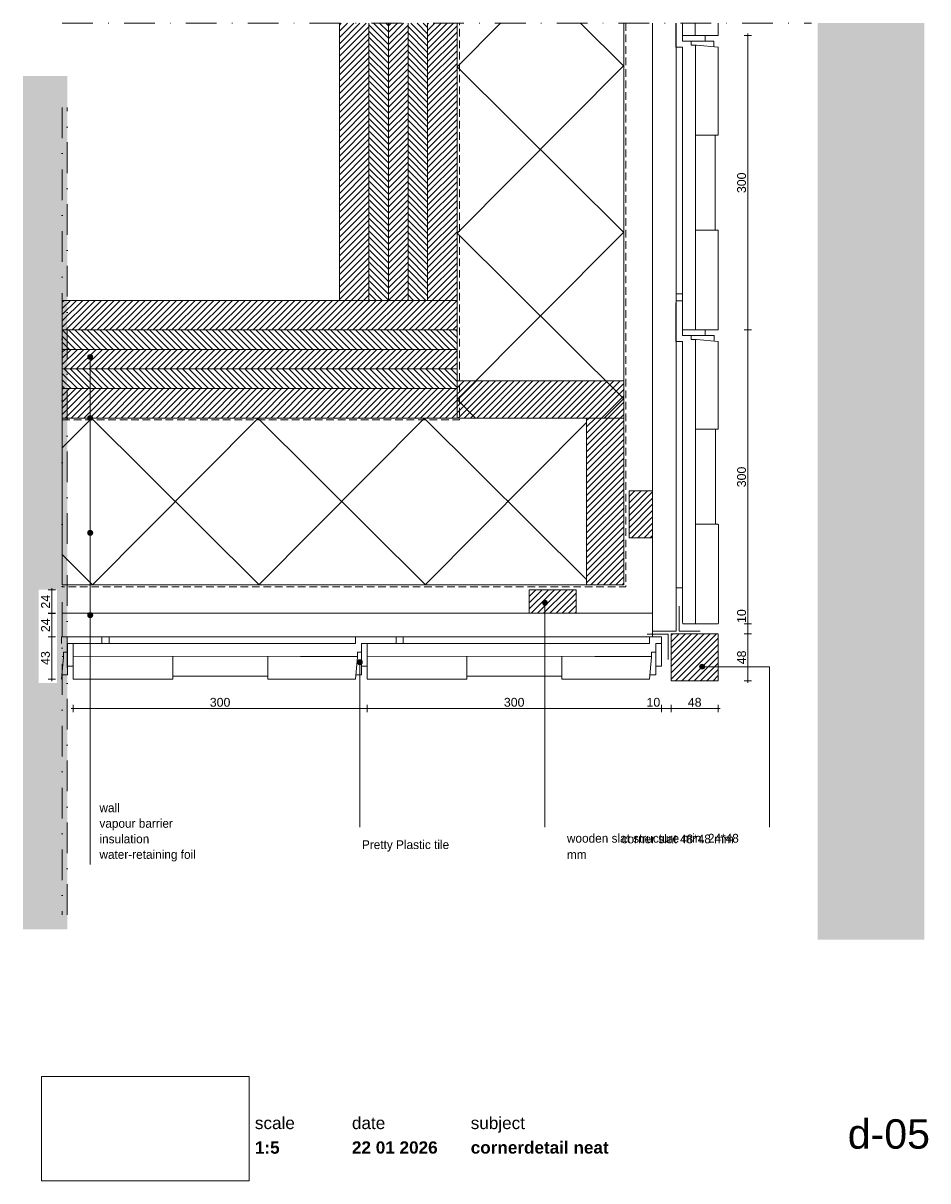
# Paper-space layout 'd-05 cornerdetail neat' of a CAD drawing. Header units: millimetres. Extents: x 10 to 195, y 11 to 247.
import ezdxf
from ezdxf.xclip import XClip

# ---------------------------------------------------------------- set-up
doc = ezdxf.new("R2010")
doc.units = ezdxf.units.MM
doc.header["$MEASUREMENT"] = 0
doc.header["$XCLIPFRAME"] = 0
for name, pattern in [('B0302', [12.51, 6.26, -3.125, 0, -3.125]), ('B0701', [2.3412, 1.56, -0.7812]), ('Wipeout_Contour', [1000, 0, -1000])]:
    doc.linetypes.add(name, pattern=pattern)
for name, color, linetype in [('#01', 7, 'Continuous'), ('Dim - 1_50_100', 7, 'Continuous'), ('Info - 1_50_100', 7, 'Continuous'), ('Info - 1_5_10', 7, 'Continuous'), ('Info - English', 7, 'Continuous')]:
    doc.layers.add(name, color=color, linetype=linetype)
doc.styles.add('GENERATED_STYLE_1', font='HelveticaNeue.ttc')
doc.styles.add('GENERATED_STYLE_2', font='HelveticaNeue.ttc')
doc.styles.add('GENERATED_STYLE_3', font='Helvetica.ttc')
doc.styles.add('GENERATED_STYLE_4', font='txt')
picture_1 = doc.add_image_def('image1.png', size_in_pixel=(317, 159))
pattern_1 = [(45, (-9261.5733, 847.4338), (-0.6363961, 0.6363961), [])]
pattern_2 = [(315, (-9261.5733, 847.4338), (0.6363961, 0.6363961), [])]

# ---------------------------------------------------------------- blocks, each defined once
blk = doc.blocks.new('Drawing_1_1', base_point=(-200, 60))
at = {"color": 2, "linetype": 'Continuous', "lineweight": 0}
for s, insert, char_height, attachment_point, style in [('\\A1;{\\pql;\\fHelvetica Neue|b0|i0|c0|p0;\\W1.000000;scale}', (57.28, 24.14), 2.5, 1, 'GENERATED_STYLE_1'), ('\\A1;{\\pql;\\fHelvetica Neue|b0|i0|c0|p0;\\W1.000000;date}', (77.08, 24.14), 2.5, 1, 'GENERATED_STYLE_1'), ('\\A1;{\\pql;\\fHelvetica Neue|b0|i0|c0|p0;\\W1.000000;subject}', (101.31, 24.14), 2.5, 1, 'GENERATED_STYLE_1'), ('\\A1;{\\pqr;\\fHelvetica Neue|b0|i0|c0|p0;\\W1.000000;d-05}', (195, 23.65), 6, 3, 'GENERATED_STYLE_1'), ('\\A1;{\\pql;\\fHelvetica Neue|b1|i0|c0|p0;\\W1.000000;1:5}', (57.28, 19.12), 2.5, 1, 'GENERATED_STYLE_2'), ('\\A1;{\\pql;\\fHelvetica Neue|b1|i0|c0|p0;\\W1.000000;22 01 2026}', (77.08, 19.14), 2.5, 1, 'GENERATED_STYLE_2'), ('\\A1;{\\pql;\\fHelvetica Neue|b1|i0|c0|p0;\\W1.000000;cornerdetail neat}', (101.31, 19.14), 2.5, 1, 'GENERATED_STYLE_2')]:
    blk.add_mtext(s, dxfattribs=dict(at, insert=insert, char_height=char_height, attachment_point=attachment_point, style=style))
at = {"color": 254, "linetype": 'Wipeout_Contour', "lineweight": 0, "ltscale": 174.062972}
blk.add_wipeout([(13.71, 11.09), (56.11, 11.09), (56.11, 32.35), (13.71, 32.35)], dxfattribs=at)
at = {"color": 9, "lineweight": 0}
image = blk.add_image(picture_1, insert=(13.71, 11.09), size_in_units=(42.4, 21.27), dxfattribs=at)
image.set_boundary_path([(-0.5, -0.5), (316.5, 158.5)])
blk = doc.blocks.new('Drawing_2_1', base_point=(-9261.57, 847.43))
at = {"layer": '#01', "linetype": 'Continuous', "lineweight": 0, "true_color": 0x000000}
for points in [[(23.19, 179.12), (23.22, 178.93), (23.33, 178.77), (23.49, 178.66), (23.69, 178.62), (23.88, 178.66), (24.04, 178.77), (24.15, 178.93), (24.19, 179.12), (24.15, 179.31), (24.04, 179.47), (23.88, 179.58), (23.69, 179.62), (23.49, 179.58), (23.33, 179.47), (23.22, 179.31)], [(23.19, 166.68), (23.22, 166.49), (23.33, 166.33), (23.49, 166.22), (23.69, 166.18), (23.88, 166.22), (24.04, 166.33), (24.15, 166.49), (24.19, 166.68), (24.15, 166.87), (24.04, 167.03), (23.88, 167.14), (23.69, 167.18), (23.49, 167.14), (23.33, 167.03), (23.22, 166.87)], [(23.19, 143.27), (23.22, 143.08), (23.33, 142.92), (23.49, 142.81), (23.69, 142.77), (23.88, 142.81), (24.04, 142.92), (24.15, 143.08), (24.19, 143.27), (24.15, 143.46), (24.04, 143.62), (23.88, 143.73), (23.69, 143.77), (23.49, 143.73), (23.33, 143.62), (23.22, 143.46)], [(115.95, 128.97), (115.99, 128.77), (116.09, 128.61), (116.26, 128.5), (116.45, 128.47), (116.64, 128.5), (116.8, 128.61), (116.91, 128.77), (116.95, 128.97), (116.91, 129.16), (116.8, 129.32), (116.64, 129.43), (116.45, 129.47), (116.26, 129.43), (116.09, 129.32), (115.99, 129.16)], [(23.19, 126.45), (23.22, 126.26), (23.33, 126.1), (23.49, 125.99), (23.69, 125.95), (23.88, 125.99), (24.04, 126.1), (24.15, 126.26), (24.19, 126.45), (24.15, 126.64), (24.04, 126.81), (23.88, 126.92), (23.69, 126.95), (23.49, 126.92), (23.33, 126.81), (23.22, 126.64)], [(78.18, 116.87), (78.21, 116.68), (78.32, 116.51), (78.48, 116.4), (78.68, 116.37), (78.87, 116.4), (79.03, 116.51), (79.14, 116.68), (79.18, 116.87), (79.14, 117.06), (79.03, 117.22), (78.87, 117.33), (78.68, 117.37), (78.48, 117.33), (78.32, 117.22), (78.21, 117.06)], [(148.01, 115.96), (148.04, 115.77), (148.15, 115.61), (148.31, 115.5), (148.51, 115.46), (148.7, 115.5), (148.86, 115.61), (148.97, 115.77), (149.01, 115.96), (148.97, 116.15), (148.86, 116.31), (148.7, 116.42), (148.51, 116.46), (148.31, 116.42), (148.15, 116.31), (148.04, 116.15)]]:
    blk.add_hatch(color=18, dxfattribs=at).paths.add_polyline_path(points)
at = {"layer": 'Info - 1_50_100', "linetype": 'Continuous', "lineweight": 0, "true_color": 0x000000}
h = blk.add_hatch(dxfattribs=at)
h.set_pattern_fill('310_Naaldhout__01__0001', color=18, style=0, pattern_type=2)
h.set_pattern_definition(pattern_1)
h.paths.add_polyline_path([(80.52, 247.22), (74.52, 247.22), (74.52, 190.68), (80.52, 190.68)])
h = blk.add_hatch(dxfattribs=at)
h.set_pattern_fill('310_Naaldhout__02__0001', color=18, style=0, pattern_type=2)
h.set_pattern_definition(pattern_2)
h.paths.add_polyline_path([(84.52, 247.22), (80.52, 247.22), (80.52, 190.68), (84.52, 190.68)])
h = blk.add_hatch(dxfattribs=at)
h.set_pattern_fill('310_Naaldhout__01__0001', color=18, style=0, pattern_type=2)
h.set_pattern_definition(pattern_1)
h.paths.add_polyline_path([(88.52, 247.22), (84.52, 247.22), (84.52, 190.68), (88.52, 190.68)])
h = blk.add_hatch(dxfattribs=at)
h.set_pattern_fill('310_Naaldhout__02__0001', color=18, style=0, pattern_type=2)
h.set_pattern_definition(pattern_2)
h.paths.add_polyline_path([(92.52, 247.22), (88.52, 247.22), (88.52, 190.68), (92.52, 190.68)])
h = blk.add_hatch(dxfattribs=at)
h.set_pattern_fill('310_Naaldhout__01__0001', color=18, style=0, pattern_type=2)
h.set_pattern_definition(pattern_1)
h.paths.add_polyline_path([(98.52, 247.22), (92.52, 247.22), (92.52, 190.68), (98.52, 190.68)])
h = blk.add_hatch(dxfattribs=at)
h.set_pattern_fill('415_Isolatie_ruit_0001', color=18, style=0, pattern_type=2)
h.set_pattern_definition([(45.152, (98.517, 272.247), (-16.9703, 16.8807), []), (135.152, (98.517, 272.247), (16.9703, 17.0605), [])])
h.paths.add_polyline_path([(132.52, 247.22), (98.52, 247.22), (98.52, 166.68), (132.52, 166.68)])
at = {"layer": 'Info - 1_50_100', "linetype": 'Continuous', "lineweight": 0, "true_color": 0xffffff}
blk.add_hatch(color=7, dxfattribs=at).paths.add_polyline_path([(193.87, 247.22), (172.06, 247.22), (172.06, 60.29), (193.87, 60.29)])
at = {"layer": 'Info - 1_50_100', "linetype": 'Continuous', "lineweight": 0, "true_color": 0x000000}
h = blk.add_hatch(dxfattribs=at)
h.set_pattern_fill('310_Naaldhout__01__0001', color=18, style=0, pattern_type=2)
h.set_pattern_definition(pattern_1)
h.paths.add_polyline_path([(17.99, 184.68), (98.52, 184.68), (98.52, 190.68), (17.99, 190.68)])
h = blk.add_hatch(dxfattribs=at)
h.set_pattern_fill('310_Naaldhout__02__0001', color=18, style=0, pattern_type=2)
h.set_pattern_definition(pattern_2)
h.paths.add_polyline_path([(17.99, 180.68), (98.52, 180.68), (98.52, 184.68), (17.99, 184.68)])
h = blk.add_hatch(dxfattribs=at)
h.set_pattern_fill('310_Naaldhout__01__0001', color=18, style=0, pattern_type=2)
h.set_pattern_definition(pattern_1)
h.paths.add_polyline_path([(17.99, 176.68), (98.52, 176.68), (98.52, 180.68), (17.99, 180.68)])
h = blk.add_hatch(dxfattribs=at)
h.set_pattern_fill('310_Naaldhout__02__0001', color=18, style=0, pattern_type=2)
h.set_pattern_definition(pattern_2)
h.paths.add_polyline_path([(17.99, 172.68), (98.52, 172.68), (98.52, 176.68), (17.99, 176.68)])
h = blk.add_hatch(dxfattribs=at)
h.set_pattern_fill('310_Naaldhout__01__0001', color=18, style=0, pattern_type=2)
h.set_pattern_definition(pattern_1)
h.paths.add_polyline_path([(17.99, 166.68), (98.52, 166.68), (98.52, 172.68), (17.99, 172.68)])
h = blk.add_hatch(dxfattribs=at)
h.set_pattern_fill('310_Naaldhout__01__0001', color=18, style=0, pattern_type=2)
h.set_pattern_definition(pattern_1)
h.paths.add_polyline_path([(98.52, 166.68), (132.52, 166.68), (132.52, 174.28), (98.52, 174.28)])
h = blk.add_hatch(dxfattribs=at)
h.set_pattern_fill('415_Isolatie_ruit_0001', color=18, style=0, pattern_type=2)
h.set_pattern_definition([(135.152, (24.15, 132.68), (16.8807, 16.9703), []), (225.152, (24.15, 132.68), (-17.0605, 16.9703), [])])
h.paths.add_polyline_path([(17.99, 132.68), (124.92, 132.68), (124.92, 166.68), (17.99, 166.68)])
h = blk.add_hatch(dxfattribs=at)
h.set_pattern_fill('310_Naaldhout__01__0001', color=18, style=0, pattern_type=2)
h.set_pattern_definition(pattern_1)
h.paths.add_polyline_path([(132.52, 132.68), (132.52, 166.68), (124.92, 166.68), (124.92, 132.68)])
at = {"layer": 'Info - 1_5_10', "linetype": 'Continuous', "lineweight": 0, "true_color": 0x99a3a6}
h = blk.add_hatch(dxfattribs=at)
h.set_pattern_fill('310_Naaldhout__01__0001', color=253, style=0, pattern_type=2)
h.set_pattern_definition(pattern_1)
h.paths.add_polyline_path([(138.4, 151.85), (133.6, 151.85), (133.6, 142.25), (138.4, 142.25)])
h = blk.add_hatch(dxfattribs=at)
h.set_pattern_fill('310_Naaldhout__01__0001', color=253, style=0, pattern_type=2)
h.set_pattern_definition(pattern_1)
h.paths.add_polyline_path([(113.24, 126.85), (122.84, 126.85), (122.84, 131.65), (113.24, 131.65)])
h = blk.add_hatch(dxfattribs=at)
h.set_pattern_fill('310_Naaldhout__01__0001', color=253, style=0, pattern_type=2)
h.set_pattern_definition(pattern_1)
h.paths.add_polyline_path([(142.2, 122.68), (142.2, 113.05), (151.82, 113.05), (151.82, 122.68)])
at = {"layer": '#01', "color": 9, "linetype": 'Continuous', "lineweight": 0}
for p, q in [((23.69, 178.62), (23.69, 88.08)), ((23.69, 166.18), (23.69, 75.64)), ((23.69, 142.77), (23.69, 92.46)), ((116.45, 128.47), (116.45, 83.25)), ((23.69, 125.95), (23.69, 75.64)), ((78.68, 116.37), (78.68, 83.25))]:
    blk.add_line(p, q, dxfattribs=at)
at = {"layer": '#01', "color": 2, "linetype": 'B0701', "lineweight": 0, "flags": 128}
for points in [[(132.92, 247.22), (132.92, 132.25), (17.99, 132.25)], [(17.99, 166.28), (99, 166.28), (99, 247.22)]]:
    blk.add_lwpolyline(points, dxfattribs=at)
at = {"layer": '#01', "color": 9, "linetype": 'B0302', "lineweight": 0, "flags": 128}
blk.add_lwpolyline([(17.99, 229.99), (17.99, 65.33)], dxfattribs=at)
at = {"layer": '#01', "color": 9, "linetype": 'Continuous', "lineweight": 0, "flags": 128}
blk.add_lwpolyline([(149.01, 115.96), (162.27, 115.96), (162.27, 83.25)], dxfattribs=at)
at = {"layer": '#01', "color": 1, "linetype": 'Continuous', "lineweight": 0}
for centre in [(23.69, 179.12), (23.69, 166.68), (23.69, 143.27), (116.45, 128.97), (23.69, 126.45), (78.68, 116.87), (148.51, 115.96)]:
    blk.add_circle(centre, 0.5, dxfattribs=at)
at = {"color": 1, "linetype": 'Continuous', "lineweight": 0}
blk.add_line((140.2, 116.07), (140.2, 122.05), dxfattribs=at)
at = {"color": 1, "linetype": 'Continuous', "lineweight": 0, "flags": 128}
for points in [[(143.16, 247.22), (143.16, 243.47), (143.16, 242.44), (143.16, 242.29)], [(143.16, 247.22), (143.16, 243.47), (143.16, 242.44), (143.16, 242.29)], [(144.5, 247.22), (144.5, 243.51)], [(144.5, 247.22), (144.5, 245.18), (144.5, 244.99), (144.51, 244.83)], [(144.5, 247.22), (144.5, 245.18), (144.5, 244.99), (144.51, 244.83)], [(147.12, 244.68), (147.12, 247.22)], [(151.79, 247.22), (151.8, 245.18), (151.79, 245), (151.79, 244.83)], [(151.79, 247.22), (151.8, 245.18), (151.79, 245), (151.79, 244.83)], [(144.5, 243.51), (146.29, 243.52)], [(144.5, 243.51), (146.29, 243.52)], [(144.51, 244.83), (144.52, 244.68)], [(144.51, 244.83), (144.52, 244.68)], [(144.52, 244.68), (147.18, 244.68)], [(144.52, 244.68), (147.18, 244.68)], [(150.92, 243.48), (150.92, 243.52), (146.29, 243.52), (146.29, 243.47)], [(150.92, 243.48), (150.92, 243.52), (146.29, 243.52), (146.29, 243.47)], [(146.29, 242.7), (146.29, 243.47)], [(146.29, 242.7), (146.29, 243.47)], [(147.32, 244.68), (147.18, 244.68), (147.5, 244.68)], [(147.32, 244.68), (147.5, 244.68)], [(151.79, 244.83), (151.78, 244.68), (147.5, 244.68)], [(149.14, 243.52), (149.14, 244.68)], [(150.92, 243.48), (150.92, 242.37)], [(150.92, 243.48), (150.92, 242.37)], [(150.92, 243.48), (150.92, 242.37)], [(143.16, 242.29), (144.5, 242.29)], [(144.5, 242.29), (144.5, 242.19), (144.52, 185.18), (144.52, 184.99), (144.53, 184.83)], [(144.5, 242.29), (144.5, 242.19), (144.52, 185.18), (144.52, 184.99), (144.53, 184.83)], [(147.16, 242.7), (146.29, 242.7)], [(147.34, 242.7), (146.29, 242.7)], [(147.14, 184.68), (147.16, 231.29), (147.16, 239.74), (147.16, 242.7)], [(147.34, 242.7), (151.8, 242.29)], [(151.8, 242.29), (151.8, 242.19), (151.8, 225.36), (151.8, 224.85), (151.8, 224.49)], [(151.8, 242.29), (151.8, 242.19), (151.8, 225.36), (151.8, 224.85), (151.8, 224.49)], [(147.16, 231.09), (147.16, 231.29), (147.16, 239.74), (147.16, 239.94)], [(147.51, 224.38), (147.16, 224.38)], [(147.51, 224.38), (147.35, 224.38)], [(151.8, 224.49), (151.79, 224.41), (151.78, 224.38), (147.51, 224.38)], [(151.8, 224.49), (151.79, 224.41), (151.78, 224.38), (147.51, 224.38)], [(151.2, 224.38), (151.21, 205.01)], [(151.2, 224.38), (151.21, 205.01)], [(151.8, 204.9), (151.8, 204.99), (151.79, 205.01), (147.76, 205.01), (147.15, 205.01)], [(151.8, 204.9), (151.81, 204.47), (151.82, 185.18), (151.81, 185), (151.81, 184.83)], [(151.8, 204.9), (151.81, 204.47), (151.82, 185.18), (151.81, 185), (151.81, 184.83)], [(143.18, 192.04), (144.52, 192.04)], [(143.19, 190.4), (143.18, 190.05), (143.18, 183.47), (143.18, 182.44), (143.18, 182.29)], [(143.19, 190.4), (143.18, 190.05), (143.18, 183.47), (143.18, 182.44), (143.18, 182.29)], [(143.19, 190.4), (143.2, 190.55)], [(143.19, 190.4), (143.2, 190.55)], [(143.2, 190.55), (144.54, 190.55)], [(143.2, 190.55), (144.54, 190.55)], [(144.53, 190.4), (144.52, 190.05), (144.52, 183.51)], [(144.53, 184.83), (144.54, 184.68)], [(144.53, 184.83), (144.54, 184.68)], [(144.54, 184.68), (147.2, 184.68)], [(144.54, 184.68), (147.2, 184.68)], [(147.34, 184.68), (147.2, 184.68), (147.52, 184.68)], [(147.34, 184.68), (147.52, 184.68)], [(151.81, 184.83), (151.8, 184.68), (147.52, 184.68)], [(149.16, 183.52), (149.16, 184.68)], [(143.18, 182.29), (144.52, 182.29)], [(144.52, 183.51), (146.31, 183.52)], [(144.52, 182.29), (144.52, 182.19), (144.54, 125.18), (144.54, 124.99), (144.55, 124.83)], [(144.52, 182.29), (144.52, 182.19), (144.54, 125.18), (144.54, 124.99), (144.55, 124.83)], [(144.53, 183.51), (146.31, 183.52)], [(150.94, 183.48), (150.94, 183.52), (146.31, 183.52), (146.31, 183.47)], [(150.94, 183.48), (150.94, 183.52), (146.31, 183.52), (146.31, 183.47)], [(146.31, 182.7), (146.31, 183.47)], [(146.31, 182.7), (146.31, 183.47)], [(147.18, 182.7), (146.31, 182.7)], [(147.36, 182.7), (146.31, 182.7)], [(147.16, 124.68), (147.18, 171.29), (147.18, 179.74), (147.18, 182.7)], [(147.36, 182.7), (151.82, 182.29)], [(150.94, 183.48), (150.95, 182.37)], [(150.94, 183.48), (150.95, 182.37)], [(150.94, 183.48), (150.95, 182.37)], [(151.82, 182.29), (151.82, 182.19), (151.82, 165.36), (151.82, 164.85), (151.82, 164.49)], [(151.82, 182.29), (151.82, 182.19), (151.82, 165.36), (151.82, 164.85), (151.82, 164.49)], [(147.19, 171.09), (147.18, 171.29), (147.18, 179.74), (147.18, 179.94)], [(147.53, 164.38), (147.18, 164.38)], [(147.53, 164.38), (147.37, 164.38)], [(151.82, 164.49), (151.81, 164.41), (151.8, 164.38), (147.53, 164.38)], [(151.82, 164.49), (151.81, 164.41), (151.8, 164.38), (147.53, 164.38)], [(151.22, 164.38), (151.23, 145.01)], [(151.22, 164.38), (151.23, 145.01)], [(151.83, 144.9), (151.82, 144.99), (151.81, 145.01), (147.78, 145.01), (147.17, 145.01)], [(151.83, 144.9), (151.83, 144.47), (151.84, 125.18), (151.84, 125), (151.83, 124.83)], [(151.83, 144.9), (151.83, 144.47), (151.84, 125.18), (151.84, 125), (151.83, 124.83)], [(143.2, 132.04), (143.25, 132.04), (144.54, 132.04)], [(144.55, 124.83), (144.56, 124.68)], [(144.55, 124.83), (144.56, 124.68)], [(144.56, 124.68), (147.22, 124.68)], [(144.56, 124.68), (147.22, 124.68)], [(147.36, 124.68), (147.22, 124.68), (147.54, 124.68)], [(147.36, 124.68), (147.54, 124.68)], [(151.83, 124.83), (151.82, 124.68), (147.54, 124.68)], [(25.92, 122.04), (25.57, 122.05), (19, 122.05), (17.96, 122.05), (17.81, 122.05)], [(25.92, 122.04), (25.57, 122.05), (19, 122.05), (17.96, 122.05), (17.81, 122.05)], [(17.81, 122.05), (17.81, 120.71)], [(19.04, 120.71), (19.04, 118.92)], [(25.92, 120.7), (25.57, 120.71), (19.04, 120.71)], [(19.04, 120.71), (19.04, 118.92)], [(20.35, 120.7), (20.2, 120.69)], [(20.35, 120.7), (20.2, 120.69)], [(20.2, 120.69), (20.2, 118.03)], [(20.2, 120.69), (20.2, 118.03)], [(77.81, 120.71), (77.71, 120.71), (20.7, 120.71), (20.52, 120.71), (20.35, 120.7)], [(77.81, 120.71), (77.71, 120.71), (20.7, 120.71), (20.52, 120.71), (20.35, 120.7)], [(25.92, 122.04), (26.07, 122.03)], [(25.92, 122.04), (26.07, 122.03)], [(26.07, 122.03), (26.07, 120.69)], [(26.07, 122.03), (26.07, 120.69)], [(27.56, 122.05), (27.56, 120.71)], [(85.92, 122.04), (85.57, 122.05), (79, 122.05), (77.96, 122.05), (77.81, 122.05)], [(85.92, 122.04), (85.57, 122.05), (79, 122.05), (77.96, 122.05), (77.81, 122.05)], [(77.81, 122.05), (77.81, 120.71)], [(79.04, 120.71), (79.04, 118.92)], [(85.92, 120.7), (85.57, 120.71), (79.04, 120.71)], [(79.04, 120.71), (79.04, 118.92)], [(80.35, 120.7), (80.2, 120.69)], [(80.35, 120.7), (80.2, 120.69)], [(80.2, 120.69), (80.2, 118.03)], [(80.2, 120.69), (80.2, 118.03)], [(137.81, 120.71), (137.71, 120.71), (80.7, 120.71), (80.52, 120.71), (80.35, 120.7)], [(137.81, 120.71), (137.71, 120.71), (80.7, 120.71), (80.52, 120.71), (80.35, 120.7)], [(85.92, 122.04), (86.07, 122.03)], [(85.92, 122.04), (86.07, 122.03)], [(86.07, 122.03), (86.07, 120.69)], [(86.07, 122.03), (86.07, 120.69)], [(87.56, 122.05), (87.56, 122), (87.56, 120.71)], [(140.2, 122.05), (139, 122.05), (137.96, 122.05), (137.81, 122.05)], [(140.2, 122.05), (139, 122.05), (137.96, 122.05), (137.81, 122.05)], [(137.81, 122.05), (137.81, 120.71)], [(139.04, 120.71), (139.04, 118.92)], [(140.2, 120.71), (139.04, 120.71)], [(139.04, 120.71), (139.04, 118.92)], [(18.22, 118.92), (19, 118.92)], [(18.22, 118.05), (18.22, 118.92)], [(18.22, 118.92), (19, 118.92)], [(18.22, 117.87), (18.22, 118.92)], [(19, 114.29), (19.04, 114.29), (19.04, 118.92), (19, 118.92)], [(19, 114.29), (19.04, 114.29), (19.04, 118.92), (19, 118.92)], [(20.2, 118.09), (66.81, 118.05), (75.26, 118.05), (78.22, 118.05)], [(40.42, 113.42), (40.51, 113.43), (40.53, 113.44), (40.54, 117.46), (40.53, 118.08)], [(78.22, 118.92), (79, 118.92)], [(78.22, 118.05), (78.22, 118.92)], [(78.22, 118.92), (79, 118.92)], [(78.22, 117.87), (78.22, 118.92)], [(79, 114.29), (79.04, 114.29), (79.04, 118.92), (79, 118.92)], [(79, 114.29), (79.04, 114.29), (79.04, 118.92), (79, 118.92)], [(80.2, 118.09), (126.81, 118.05), (135.26, 118.05), (138.22, 118.05)], [(100.42, 113.42), (100.51, 113.43), (100.53, 113.44), (100.54, 117.46), (100.53, 118.08)], [(138.22, 118.92), (139, 118.92)], [(138.22, 118.05), (138.22, 118.92)], [(138.22, 118.92), (139, 118.92)], [(138.22, 117.87), (138.22, 118.92)], [(139, 114.29), (139.04, 114.29), (139.04, 118.92), (139, 118.92)], [(139, 114.29), (139.04, 114.29), (139.04, 118.92), (139, 118.92)], [(18.22, 117.87), (17.81, 113.41)], [(17.99, 118.05), (18.22, 118.05)], [(19.04, 116.07), (20.2, 116.07)], [(20.2, 117.89), (20.2, 118.03), (20.2, 117.71)], [(20.2, 117.89), (20.2, 117.71)], [(20.35, 113.42), (20.2, 113.43), (20.2, 117.71)], [(59.9, 117.71), (59.9, 118.06)], [(59.9, 117.71), (59.9, 117.87)], [(60.01, 113.42), (59.93, 113.43), (59.9, 113.44), (59.9, 117.71)], [(60.01, 113.42), (59.93, 113.43), (59.9, 113.44), (59.9, 117.71)], [(66.61, 118.05), (66.81, 118.05), (75.26, 118.05), (75.46, 118.05)], [(78.22, 117.87), (77.81, 113.41)], [(79.04, 116.07), (80.2, 116.07)], [(80.2, 117.89), (80.2, 118.03), (80.2, 117.71)], [(80.2, 117.89), (80.2, 117.71)], [(80.35, 113.42), (80.2, 113.43), (80.2, 117.71)], [(119.9, 117.71), (119.9, 118.06)], [(119.9, 117.71), (119.9, 117.87)], [(120.01, 113.42), (119.93, 113.43), (119.9, 113.44), (119.9, 117.71)], [(120.01, 113.42), (119.93, 113.43), (119.9, 113.44), (119.9, 117.71)], [(126.61, 118.05), (126.81, 118.05), (135.26, 118.05), (135.46, 118.05)], [(138.22, 117.87), (137.81, 113.41)], [(139.04, 116.07), (140.2, 116.07)], [(139.04, 116.07), (140.2, 116.07)], [(19, 114.29), (17.89, 114.29)], [(19, 114.29), (17.89, 114.29)], [(19, 114.29), (17.89, 114.29)], [(40.42, 113.42), (39.99, 113.41), (20.7, 113.41), (20.52, 113.42), (20.35, 113.42)], [(40.42, 113.42), (39.99, 113.41), (20.7, 113.41), (20.52, 113.42), (20.35, 113.42)], [(59.9, 114.01), (40.53, 114.01)], [(59.9, 114.01), (40.53, 114.01)], [(77.81, 113.41), (77.71, 113.41), (60.88, 113.41), (60.37, 113.42), (60.01, 113.42)], [(77.81, 113.41), (77.71, 113.41), (60.88, 113.41), (60.37, 113.42), (60.01, 113.42)], [(79, 114.29), (77.89, 114.29)], [(79, 114.29), (77.89, 114.29)], [(79, 114.29), (77.89, 114.29)], [(100.42, 113.42), (99.99, 113.41), (80.7, 113.41), (80.52, 113.42), (80.35, 113.42)], [(100.42, 113.42), (99.99, 113.41), (80.7, 113.41), (80.52, 113.42), (80.35, 113.42)], [(119.9, 114.01), (100.53, 114.01)], [(119.9, 114.01), (100.53, 114.01)], [(137.81, 113.41), (137.71, 113.41), (120.88, 113.41), (120.37, 113.42), (120.01, 113.42)], [(137.81, 113.41), (137.71, 113.41), (120.88, 113.41), (120.37, 113.42), (120.01, 113.42)], [(139, 114.29), (137.89, 114.29)], [(139, 114.29), (137.89, 114.29)], [(139, 114.29), (137.89, 114.29)]]:
    blk.add_lwpolyline(points, dxfattribs=at)
at = {"color": 3, "linetype": 'Continuous', "lineweight": 0, "flags": 128}
for points in [[(148.09, 123.18), (143.81, 123.18), (143.81, 128.33)], [(137.31, 122.58), (141.59, 122.58), (141.59, 117.43)]]:
    blk.add_lwpolyline(points, dxfattribs=at)
at = {"layer": 'Dim - 1_50_100', "color": 1, "linetype": 'Continuous', "lineweight": 0}
for p, q in [((158.59, 244.68), (157.09, 244.68)), ((157.84, 244.68), (157.84, 245.08)), ((157.84, 184.68), (157.84, 244.68)), ((158.59, 184.68), (157.09, 184.68)), ((157.84, 124.68), (157.84, 184.68)), ((16.57, 131.6), (15.07, 131.6)), ((15.82, 131.6), (15.82, 132)), ((15.82, 126.85), (15.82, 131.6)), ((16.57, 126.85), (15.07, 126.85)), ((16.57, 126.8), (15.07, 126.8)), ((15.82, 126.8), (15.82, 127.2)), ((15.82, 126.45), (15.82, 126.85)), ((15.82, 122.05), (15.82, 126.8)), ((158.59, 124.68), (157.09, 124.68)), ((157.84, 122.68), (157.84, 124.68)), ((16.57, 122.05), (15.07, 122.05)), ((15.82, 113.41), (15.82, 122.05)), ((158.59, 122.68), (157.09, 122.68)), ((157.84, 113.05), (157.84, 122.68)), ((16.57, 113.41), (15.07, 113.41)), ((15.82, 113.01), (15.82, 113.41)), ((158.59, 113.05), (157.09, 113.05)), ((157.84, 112.65), (157.84, 113.05)), ((19.8, 107.41), (20.2, 107.41)), ((20.2, 106.66), (20.2, 108.16)), ((20.2, 107.41), (80.2, 107.41)), ((80.2, 106.66), (80.2, 108.16)), ((80.2, 107.41), (140.2, 107.41)), ((140.2, 106.66), (140.2, 108.16)), ((140.2, 107.41), (142.2, 107.41)), ((142.2, 106.66), (142.2, 108.16)), ((142.2, 107.41), (151.82, 107.41)), ((151.82, 106.66), (151.82, 108.16)), ((151.82, 107.41), (152.22, 107.41))]:
    blk.add_line(p, q, dxfattribs=at)
at = {"layer": 'Info - 1_50_100', "color": 9, "linetype": 'Continuous', "lineweight": 0, "flags": 128}
for points in [[(80.52, 247.22), (80.52, 190.68), (74.52, 190.68), (74.52, 247.22)], [(84.52, 247.22), (84.52, 190.68), (80.52, 190.68), (80.52, 247.22)], [(88.52, 247.22), (88.52, 190.68), (84.52, 190.68), (84.52, 247.22)], [(92.52, 247.22), (92.52, 190.68), (88.52, 190.68), (88.52, 247.22)], [(98.52, 247.22), (98.52, 190.68), (92.52, 190.68), (92.52, 247.22)], [(138.4, 247.22), (138.4, 123.2), (143.2, 123.2), (143.2, 247.22)]]:
    blk.add_lwpolyline(points, dxfattribs=at)
at = {"layer": 'Info - 1_50_100', "color": 4, "linetype": 'Continuous', "lineweight": 0, "flags": 128}
for points in [[(74.52, 247.22), (74.52, 190.68), (98.52, 190.68), (98.52, 247.22)], [(17.99, 190.68), (98.52, 190.68), (98.52, 166.68), (17.99, 166.68)]]:
    blk.add_lwpolyline(points, dxfattribs=at)
at = {"layer": 'Info - 1_50_100', "color": 1, "linetype": 'Continuous', "lineweight": 0, "flags": 128}
blk.add_lwpolyline([(132.52, 247.22), (132.52, 166.68), (98.52, 166.68), (98.52, 247.22)], dxfattribs=at)
at = {"layer": 'Info - 1_50_100', "color": 9, "linetype": 'Continuous', "lineweight": 0, "flags": 128}
for points in [[(17.99, 184.68), (17.99, 190.68), (98.52, 190.68), (98.52, 184.68)], [(17.99, 180.68), (17.99, 184.68), (98.52, 184.68), (98.52, 180.68)], [(17.99, 176.68), (17.99, 180.68), (98.52, 180.68), (98.52, 176.68)], [(17.99, 172.68), (17.99, 176.68), (98.52, 176.68), (98.52, 172.68)], [(17.99, 166.68), (17.99, 172.68), (98.52, 172.68), (98.52, 166.68)], [(17.99, 122.05), (17.99, 126.85), (138.4, 126.85), (138.4, 122.05)]]:
    blk.add_lwpolyline(points, close=True, dxfattribs=at)
at = {"layer": 'Info - 1_50_100', "color": 2, "linetype": 'Continuous', "lineweight": 0, "flags": 128}
for points in [[(98.52, 166.68), (98.52, 174.28), (132.52, 174.28), (132.52, 166.68)], [(132.52, 132.68), (124.92, 132.68), (124.92, 166.68), (132.52, 166.68)]]:
    blk.add_lwpolyline(points, close=True, dxfattribs=at)
at = {"layer": 'Info - 1_50_100', "color": 1, "linetype": 'Continuous', "lineweight": 0, "flags": 128}
blk.add_lwpolyline([(17.99, 132.68), (17.99, 166.68), (124.92, 166.68), (124.92, 132.68)], close=True, dxfattribs=at)
at = {"layer": 'Info - 1_5_10', "color": 4, "linetype": 'Continuous', "lineweight": 0, "flags": 128}
for points in [[(138.4, 151.85), (133.6, 151.85), (133.6, 142.25), (138.4, 142.25)], [(113.24, 126.85), (113.24, 131.65), (122.84, 131.65), (122.84, 126.85)], [(142.2, 122.68), (151.82, 122.68), (151.82, 113.05), (142.2, 113.05)]]:
    blk.add_lwpolyline(points, close=True, dxfattribs=at)
at = {"layer": 'Dim - 1_50_100', "color": 2, "linetype": 'Continuous', "lineweight": 0, "char_height": 1.8, "attachment_point": 7, "rotation": 90, "style": 'GENERATED_STYLE_3'}
for s, insert, width in [('\\A1;{\\pql;\\fHelvetica|b0|i0|c0|p0;\\W1.000000;300}', (157.48, 212.56), 4.2398), ('\\A1;{\\pql;\\fHelvetica|b0|i0|c0|p0;\\W1.000000;300}', (157.48, 152.56), 4.2398), ('\\A1;{\\pql;\\fHelvetica|b0|i0|c0|p0;\\W1.000000;24}', (15.46, 127.81), 2.8266), ('\\A1;{\\pql;\\fHelvetica|b0|i0|c0|p0;\\W1.000000;24}', (15.46, 123.01), 2.8266), ('\\A1;{\\pql;\\fHelvetica|b0|i0|c0|p0;\\W1.000000;10}', (157.48, 124.88), 2.8266), ('\\A1;{\\pql;\\fHelvetica|b0|i0|c0|p0;\\W1.000000;43}', (15.46, 116.32), 2.8266), ('\\A1;{\\pql;\\fHelvetica|b0|i0|c0|p0;\\W1.000000;48}', (157.48, 116.45), 2.8266)]:
    blk.add_mtext(s, dxfattribs=dict(at, insert=insert, width=width))
at = {"layer": 'Dim - 1_50_100', "color": 2, "linetype": 'Continuous', "lineweight": 0, "char_height": 1.8, "attachment_point": 7, "style": 'GENERATED_STYLE_3'}
for s, insert, width in [('\\A1;{\\pql;\\fHelvetica|b0|i0|c0|p0;\\W1.000000;300}', (48.08, 107.77), 4.2398), ('\\A1;{\\pql;\\fHelvetica|b0|i0|c0|p0;\\W1.000000;300}', (108.08, 107.77), 4.2398), ('\\A1;{\\pql;\\fHelvetica|b0|i0|c0|p0;\\W1.000000;10}', (137.18, 107.77), 2.8266), ('\\A1;{\\pql;\\fHelvetica|b0|i0|c0|p0;\\W1.000000;48}', (145.6, 107.77), 2.8266)]:
    blk.add_mtext(s, dxfattribs=dict(at, insert=insert, width=width))
at = {"layer": 'Info - English', "color": 2, "linetype": 'Continuous', "lineweight": 0, "insert": (25.56, 82.15), "char_height": 1.8, "attachment_point": 4, "line_spacing_factor": 1.05635, "style": 'GENERATED_STYLE_4'}
blk.add_mtext('\\A1;{\\pql;\\fWork Sans|b0|i0|c0|p0;\\W1.000000;wall\\P\\pql;\\fWork Sans|b0|i0|c0|p0;\\W1.000000;vapour barrier\\P\\pql;\\fWork Sans|b0|i0|c0|p0;\\W1.000000;insulation\\P\\pql;\\fWork Sans|b0|i0|c0|p0;\\W1.000000;water-retaining foil}', dxfattribs=at)
at = {"layer": 'Info - English', "color": 2, "linetype": 'Continuous', "lineweight": 0, "char_height": 1.8, "attachment_point": 4, "style": 'GENERATED_STYLE_4'}
for s, insert in [('\\A1;{\\pql;\\fWork Sans|b0|i0|c0|p0;\\W1.000000;Pretty Plastic tile }', (79.12, 79.39)), ('\\A1;{\\pql;\\fWork Sans|b0|i0|c0|p0;\\W1.000000;corner slat 48*48 mm}', (132.1, 80.81))]:
    blk.add_mtext(s, dxfattribs=dict(at, insert=insert))
at = {"layer": 'Info - English', "color": 2, "linetype": 'Continuous', "lineweight": 0, "insert": (120.94, 79.3), "char_height": 1.8, "width": 35.2414, "attachment_point": 4, "line_spacing_factor": 1.110307, "style": 'GENERATED_STYLE_4'}
blk.add_mtext('\\A1;{\\pql;\\fWork Sans|b0|i0|c0|p0;\\W1.000000;wooden slat structure min. 24*48 mm}', dxfattribs=at)

psp = doc.layouts.new('d-05 cornerdetail neat')

# ---------------------------------------------------------------- hatches: boundary and pattern name
at = {"layer": 'Info - 1_5_10', "linetype": 'Continuous', "lineweight": 0}
for points in [[(10, 236.47), (13.19, 236.47), (13.19, 62.37), (10, 62.37)], [(13.19, 236.47), (18.99, 236.47), (18.99, 131.64), (13.19, 131.64)], [(16.88, 236.47), (18.99, 236.47), (18.99, 62.37), (16.88, 62.37)], [(13.19, 112.65), (18.99, 112.65), (18.99, 62.37), (13.19, 62.37)]]:
    psp.add_hatch(color=255, dxfattribs=at).paths.add_polyline_path(points)

# ---------------------------------------------------------------- linework, layer by layer
at = {"layer": '#01', "color": 3, "linetype": 'B0302', "lineweight": 0}
for p, q in [((17.99, 247.22), (170.84, 247.22)), ((18.99, 65.33), (18.99, 229.99))]:
    psp.add_line(p, q, dxfattribs=at)

# ---------------------------------------------------------------- block references
at = {"color": 4, "linetype": 'Continuous', "lineweight": 0}
ref = psp.add_blockref('Drawing_2_1', (-9261.57, 847.43), dxfattribs=at)
XClip(ref).set_block_clipping_path([(12.8584026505, 49.565564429), (193.87056173, 247.2172305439)])
ref = psp.add_blockref('Drawing_1_1', (-200, 60), dxfattribs=at)
XClip(ref).set_block_clipping_path([(-287.3178906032, -75.7273941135), (502.7286062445, 56.3449743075)])

doc.saveas('drawing.dxf')
